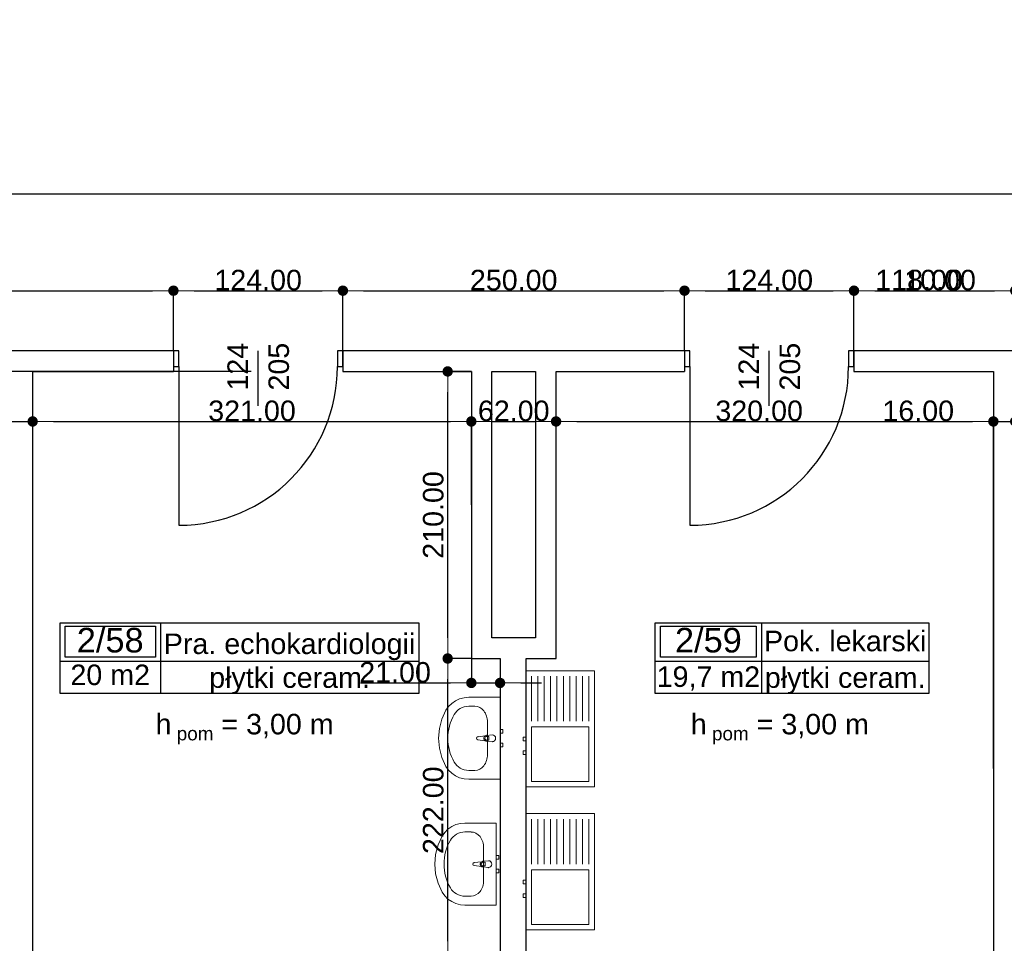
# Model space of a CAD drawing. Header units: millimetres. Extents: x -175445 to -20415, y -559200 to 231527.
# Tile 254 of 256: x -127826 to -120621, y -40252 to -33495. Entities that reach past the tile are written whole.
import ezdxf
from ezdxf.enums import TextEntityAlignment as Align

# ---------------------------------------------------------------- set-up
doc = ezdxf.new("R2010")
doc.units = ezdxf.units.MM
doc.header["$MEASUREMENT"] = 0
for name, color, linetype in [('Drzwi', 7, 'Continuous'), ('Obiekt', 7, 'Continuous'), ('Płaszczyzna odcinająca', 7, 'Continuous'), ('Strefa', 7, 'Continuous'), ('Tekst', 7, 'Continuous'), ('Wymiary', 63, 'Continuous'), ('Ściana', 7, 'Continuous')]:
    doc.layers.add(name, color=color, linetype=linetype)
doc.styles.add('Arial', font='txt')
doc.styles.add('Times new roman', font='txt')
doc.dimstyles.new('GENERATED_STYLE__1', dxfattribs={"dimtxt": 150, "dimasz": 152, "dimexe": 0.18, "dimexo": 0, "dimgap": 0.09, "dimtad": 1, "dimtih": 1, "dimtoh": 1, "dimlfac": 0.1, "dimzin": 0, "dimdsep": 46, "dimtxsty": 'Arial', "dimblk": 'ARROWHEAD_11', "dimblk1": 'ARROWHEAD_11', "dimblk2": 'ARROWHEAD_11', "dimcen": 0.09, "dimclrd": 114, "dimclre": 114, "dimclrt": 114, "dimazin": 0, "dimtfac": 1, "dimtdec": 4, "dimtmove": 0, "dimatfit": 3, "dimfxl": 1, "dimtolj": 1, "dimtzin": 0, "dimarcsym": 0})
doc.dimstyles.new('GENERATED_STYLE__3', dxfattribs={"dimtxt": 150, "dimasz": 152, "dimexe": 0.18, "dimexo": 0, "dimgap": 0.09, "dimtad": 1, "dimlfac": 0.1, "dimzin": 0, "dimdsep": 46, "dimtxsty": 'Arial', "dimblk": 'ARROWHEAD_11', "dimblk1": 'ARROWHEAD_11', "dimblk2": 'ARROWHEAD_11', "dimcen": 0.09, "dimclrd": 114, "dimclre": 114, "dimclrt": 114, "dimazin": 0, "dimtfac": 1, "dimtdec": 4, "dimtmove": 2, "dimatfit": 3, "dimfxl": 1, "dimtolj": 1, "dimtzin": 0, "dimarcsym": 0})

# ---------------------------------------------------------------- blocks, each defined once
blk = doc.blocks.new('Pra. echokardiologii_2_58_59', base_point=(-121103.7, 18868.6))
at = {"layer": 'Strefa'}
for p, q in [((-121837.7, 19151.4), (-119212.9, 19151.4)), ((-121837.7, 18632.9), (-121837.7, 19151.4)), ((-121801, 19125.5), (-121140.4, 19125.5)), ((-121801, 18899.2), (-121801, 19125.5)), ((-121140.4, 19125.5), (-121140.4, 18899.2)), ((-121103.7, 19151.4), (-121103.7, 18632.9)), ((-119212.9, 19151.4), (-119212.9, 18632.9)), ((-121140.4, 18899.2), (-121801, 18899.2)), ((-121837.7, 18868.6), (-119212.9, 18868.6)), ((-119212.9, 18632.9), (-121837.7, 18632.9))]:
    blk.add_line(p, q, dxfattribs=at)
at = {"layer": 'Strefa', "style": 'Arial'}
for tag, height, p in [('ROOM_NUMBER', 180, (-121470.7, 19023.5)), ('ROOM_NAME', 150, (-120158.3, 18997)), ('ROOM_CALC_AREA', 150, (-121470.7, 18769.8)), ('floor_f', 150, (-120158.3, 18749.5))]:
    blk.add_attdef(tag, text='', height=height, dxfattribs=at).set_placement(p, align=Align.MIDDLE_CENTER)
blk = doc.blocks.new('Pok. lekarski_2_59_60', base_point=(-116703.8, 18868.6))
at = {"layer": 'Strefa'}
for p, q in [((-117482.9, 19151.4), (-115481.3, 19151.4)), ((-117482.9, 18632.9), (-117482.9, 19151.4)), ((-117443.9, 19125.5), (-116742.8, 19125.5)), ((-117443.9, 18899.2), (-117443.9, 19125.5)), ((-116742.8, 19125.5), (-116742.8, 18899.2)), ((-116703.8, 19151.4), (-116703.8, 18632.9)), ((-115481.3, 19151.4), (-115481.3, 18632.9)), ((-116742.8, 18899.2), (-117443.9, 18899.2)), ((-117482.9, 18868.6), (-115481.3, 18868.6)), ((-115481.3, 18632.9), (-117482.9, 18632.9))]:
    blk.add_line(p, q, dxfattribs=at)
at = {"layer": 'Strefa', "style": 'Arial'}
for tag, height, p in [('ROOM_NUMBER', 180, (-117093.3, 19023.5)), ('ROOM_NAME', 150, (-116092.5, 19017.4)), ('ROOM_CALC_AREA', 150, (-117093.3, 18756.5)), ('floor_f', 150, (-116092.5, 18749.5))]:
    blk.add_attdef(tag, text='', height=height, dxfattribs=at).set_placement(p, align=Align.MIDDLE_CENTER)
blk = doc.blocks.new('ARROWHEAD_11')
at = {"color": 0, "linetype": 'Continuous', "lineweight": 0}
blk.add_line((0, 0), (-1, 0), dxfattribs=at)
at = {"color": 0, "linetype": 'Continuous', "lineweight": 0, "const_width": 0.25, "flags": 128}
blk.add_lwpolyline([(-0.125, 0, 1), (0.125, 0, 1)], format="xyb", close=True, dxfattribs=at)
blk = doc.blocks.new('*D2514')
at = {"layer": 'Defpoints', "color": 0}
for p in [(-126700.7, -35477.3), (-134810.7, -35918.1), (-126700.7, -35918.1)]:
    blk.add_point(p, dxfattribs=at)
at = {"layer": 'Wymiary', "color": 114, "lineweight": -2}
for p, q in [((-134810.7, -35918.1), (-134810.7, -35477.1)), ((-134658.7, -35477.3), (-126852.7, -35477.3)), ((-126700.7, -35918.1), (-126700.7, -35477.1))]:
    blk.add_line(p, q, dxfattribs=at)
at = {"layer": 'Wymiary', "color": 114, "lineweight": -2, "xscale": 152, "yscale": 152, "zscale": 152, "rotation": 180}
blk.add_blockref('ARROWHEAD_11', (-134810.7, -35477.3), dxfattribs=at)
at = {"layer": 'Wymiary', "color": 114, "lineweight": -2, "xscale": 152, "yscale": 152, "zscale": 152}
blk.add_blockref('ARROWHEAD_11', (-126700.7, -35477.3), dxfattribs=at)
at = {"layer": 'Wymiary', "color": 114, "lineweight": 13, "insert": (-130755.7, -35400.6), "char_height": 150, "attachment_point": 5, "style": 'Arial'}
blk.add_mtext('\\A1;811.00', dxfattribs=at)
blk = doc.blocks.new('*D2515')
at = {"layer": 'Defpoints', "color": 0}
for p in [(-125460.7, -35477.3), (-126700.7, -35918.1), (-125460.7, -35918.1)]:
    blk.add_point(p, dxfattribs=at)
at = {"layer": 'Wymiary', "color": 114, "lineweight": -2}
for p, q in [((-126700.7, -35918.1), (-126700.7, -35477.1)), ((-126548.7, -35477.3), (-125612.7, -35477.3)), ((-125460.7, -35918.1), (-125460.7, -35477.1))]:
    blk.add_line(p, q, dxfattribs=at)
at = {"layer": 'Wymiary', "color": 114, "lineweight": -2, "xscale": 152, "yscale": 152, "zscale": 152, "rotation": 180}
blk.add_blockref('ARROWHEAD_11', (-126700.7, -35477.3), dxfattribs=at)
at = {"layer": 'Wymiary', "color": 114, "lineweight": -2, "xscale": 152, "yscale": 152, "zscale": 152}
blk.add_blockref('ARROWHEAD_11', (-125460.7, -35477.3), dxfattribs=at)
at = {"layer": 'Wymiary', "color": 114, "lineweight": 13, "insert": (-126080.7, -35400.6), "char_height": 150, "attachment_point": 5, "style": 'Arial'}
blk.add_mtext('\\A1;124.00', dxfattribs=at)
blk = doc.blocks.new('*D2516')
at = {"layer": 'Defpoints', "color": 0}
for p in [(-122960.7, -35477.3), (-125460.7, -35918.1), (-122960.7, -35918.1)]:
    blk.add_point(p, dxfattribs=at)
at = {"layer": 'Wymiary', "color": 114, "lineweight": -2}
for p, q in [((-125460.7, -35918.1), (-125460.7, -35477.1)), ((-125308.7, -35477.3), (-123112.7, -35477.3)), ((-122960.7, -35918.1), (-122960.7, -35477.1))]:
    blk.add_line(p, q, dxfattribs=at)
at = {"layer": 'Wymiary', "color": 114, "lineweight": -2, "xscale": 152, "yscale": 152, "zscale": 152, "rotation": 180}
blk.add_blockref('ARROWHEAD_11', (-125460.7, -35477.3), dxfattribs=at)
at = {"layer": 'Wymiary', "color": 114, "lineweight": -2, "xscale": 152, "yscale": 152, "zscale": 152}
blk.add_blockref('ARROWHEAD_11', (-122960.7, -35477.3), dxfattribs=at)
at = {"layer": 'Wymiary', "color": 114, "lineweight": 13, "insert": (-124210.7, -35400.6), "char_height": 150, "attachment_point": 5, "style": 'Arial'}
blk.add_mtext('\\A1;250.00', dxfattribs=at)
blk = doc.blocks.new('*D2517')
at = {"layer": 'Defpoints', "color": 0}
for p in [(-121720.7, -35477.3), (-122960.7, -35918.1), (-121720.7, -35918.1)]:
    blk.add_point(p, dxfattribs=at)
at = {"layer": 'Wymiary', "color": 114, "lineweight": -2}
for p, q in [((-122960.7, -35918.1), (-122960.7, -35477.1)), ((-122808.7, -35477.3), (-121872.7, -35477.3)), ((-121720.7, -35918.1), (-121720.7, -35477.1))]:
    blk.add_line(p, q, dxfattribs=at)
at = {"layer": 'Wymiary', "color": 114, "lineweight": -2, "xscale": 152, "yscale": 152, "zscale": 152, "rotation": 180}
blk.add_blockref('ARROWHEAD_11', (-122960.7, -35477.3), dxfattribs=at)
at = {"layer": 'Wymiary', "color": 114, "lineweight": -2, "xscale": 152, "yscale": 152, "zscale": 152}
blk.add_blockref('ARROWHEAD_11', (-121720.7, -35477.3), dxfattribs=at)
at = {"layer": 'Wymiary', "color": 114, "lineweight": 13, "insert": (-122340.7, -35400.6), "char_height": 150, "attachment_point": 5, "style": 'Arial'}
blk.add_mtext('\\A1;124.00', dxfattribs=at)
blk = doc.blocks.new('*D2518')
at = {"layer": 'Defpoints', "color": 0}
for p in [(-120540.7, -35477.3), (-121720.7, -35918.1), (-120540.7, -35918.1)]:
    blk.add_point(p, dxfattribs=at)
at = {"layer": 'Wymiary', "color": 114, "lineweight": -2}
for p, q in [((-121720.7, -35918.1), (-121720.7, -35477.1)), ((-121568.7, -35477.3), (-120692.7, -35477.3)), ((-120540.7, -35918.1), (-120540.7, -35477.1))]:
    blk.add_line(p, q, dxfattribs=at)
at = {"layer": 'Wymiary', "color": 114, "lineweight": -2, "xscale": 152, "yscale": 152, "zscale": 152, "rotation": 180}
blk.add_blockref('ARROWHEAD_11', (-121720.7, -35477.3), dxfattribs=at)
at = {"layer": 'Wymiary', "color": 114, "lineweight": -2, "xscale": 152, "yscale": 152, "zscale": 152}
blk.add_blockref('ARROWHEAD_11', (-120540.7, -35477.3), dxfattribs=at)
at = {"layer": 'Wymiary', "color": 114, "lineweight": 13, "insert": (-121244.6, -35400.6), "char_height": 150, "attachment_point": 5, "style": 'Arial'}
blk.add_mtext('\\A1;118.00', dxfattribs=at)
blk = doc.blocks.new('*D2519')
at = {"layer": 'Defpoints', "color": 0}
for p in [(-120440.7, -35477.3), (-120540.7, -35918.1), (-120440.7, -36528.1)]:
    blk.add_point(p, dxfattribs=at)
at = {"layer": 'Wymiary', "color": 114, "lineweight": -2}
for p, q in [((-121336.4, -35477.3), (-120844.7, -35477.3)), ((-120844.7, -35477.3), (-120692.7, -35477.3)), ((-120540.7, -35918.1), (-120540.7, -35477.1)), ((-120540.7, -35477.3), (-120440.7, -35477.3)), ((-120440.7, -36528.1), (-120440.7, -35477.1)), ((-120288.7, -35477.3), (-120136.7, -35477.3))]:
    blk.add_line(p, q, dxfattribs=at)
at = {"layer": 'Wymiary', "color": 114, "lineweight": -2, "xscale": 152, "yscale": 152, "zscale": 152}
blk.add_blockref('ARROWHEAD_11', (-120540.7, -35477.3), dxfattribs=at)
at = {"layer": 'Wymiary', "color": 114, "lineweight": -2, "xscale": 152, "yscale": 152, "zscale": 152, "rotation": 180}
blk.add_blockref('ARROWHEAD_11', (-120440.7, -35477.3), dxfattribs=at)
at = {"layer": 'Wymiary', "color": 114, "lineweight": 13, "insert": (-121090.6, -35400.6), "char_height": 150, "attachment_point": 5, "style": 'Arial'}
blk.add_mtext('\\A1;10.00', dxfattribs=at)
blk = doc.blocks.new('*D2543')
at = {"layer": 'Defpoints', "color": 0}
for p in [(-127730.7, -36434), (-127920.7, -38973.1), (-127730.7, -38973.1)]:
    blk.add_point(p, dxfattribs=at)
at = {"layer": 'Wymiary', "color": 114, "lineweight": -2}
for p, q in [((-128716.4, -36434), (-128224.7, -36434)), ((-128224.7, -36434), (-128072.7, -36434)), ((-127920.7, -38973.1), (-127920.7, -36433.8)), ((-127920.7, -36434), (-127730.7, -36434)), ((-127730.7, -38973.1), (-127730.7, -36433.8)), ((-127578.7, -36434), (-127426.7, -36434))]:
    blk.add_line(p, q, dxfattribs=at)
at = {"layer": 'Wymiary', "color": 114, "lineweight": -2, "xscale": 152, "yscale": 152, "zscale": 152}
blk.add_blockref('ARROWHEAD_11', (-127920.7, -36434), dxfattribs=at)
at = {"layer": 'Wymiary', "color": 114, "lineweight": -2, "xscale": 152, "yscale": 152, "zscale": 152, "rotation": 180}
blk.add_blockref('ARROWHEAD_11', (-127730.7, -36434), dxfattribs=at)
at = {"layer": 'Wymiary', "color": 114, "lineweight": 13, "insert": (-128470.6, -36357.3), "char_height": 150, "attachment_point": 5, "style": 'Arial'}
blk.add_mtext('\\A1;19.00', dxfattribs=at)
blk = doc.blocks.new('*D2544')
at = {"layer": 'Defpoints', "color": 0}
for p in [(-124520.7, -36434), (-124520.7, -37043.1), (-127730.7, -38973.1)]:
    blk.add_point(p, dxfattribs=at)
at = {"layer": 'Wymiary', "color": 114, "lineweight": -2}
for p, q in [((-127730.7, -38973.1), (-127730.7, -36433.8)), ((-127578.7, -36434), (-124672.7, -36434)), ((-124520.7, -37043.1), (-124520.7, -36433.8))]:
    blk.add_line(p, q, dxfattribs=at)
at = {"layer": 'Wymiary', "color": 114, "lineweight": -2, "xscale": 152, "yscale": 152, "zscale": 152, "rotation": 180}
blk.add_blockref('ARROWHEAD_11', (-127730.7, -36434), dxfattribs=at)
at = {"layer": 'Wymiary', "color": 114, "lineweight": -2, "xscale": 152, "yscale": 152, "zscale": 152}
blk.add_blockref('ARROWHEAD_11', (-124520.7, -36434), dxfattribs=at)
at = {"layer": 'Wymiary', "color": 114, "lineweight": 13, "insert": (-126125.7, -36357.2), "char_height": 150, "attachment_point": 5, "style": 'Arial'}
blk.add_mtext('\\A1;321.00', dxfattribs=at)
blk = doc.blocks.new('*D2545')
at = {"layer": 'Defpoints', "color": 0}
for p in [(-123900.7, -36434), (-124520.7, -37043.1), (-123900.7, -37043.1)]:
    blk.add_point(p, dxfattribs=at)
at = {"layer": 'Wymiary', "color": 114, "lineweight": -2}
for p, q in [((-124520.7, -37043.1), (-124520.7, -36433.8)), ((-124368.7, -36434), (-124052.7, -36434)), ((-123900.7, -37043.1), (-123900.7, -36433.8))]:
    blk.add_line(p, q, dxfattribs=at)
at = {"layer": 'Wymiary', "color": 114, "lineweight": -2, "xscale": 152, "yscale": 152, "zscale": 152, "rotation": 180}
blk.add_blockref('ARROWHEAD_11', (-124520.7, -36434), dxfattribs=at)
at = {"layer": 'Wymiary', "color": 114, "lineweight": -2, "xscale": 152, "yscale": 152, "zscale": 152}
blk.add_blockref('ARROWHEAD_11', (-123900.7, -36434), dxfattribs=at)
at = {"layer": 'Wymiary', "color": 114, "lineweight": 13, "insert": (-124210.7, -36357.3), "char_height": 150, "attachment_point": 5, "style": 'Arial'}
blk.add_mtext('\\A1;62.00', dxfattribs=at)
blk = doc.blocks.new('*D2546')
at = {"layer": 'Defpoints', "color": 0}
for p in [(-120700.7, -36434), (-123900.7, -37043.1), (-120700.7, -38973.1)]:
    blk.add_point(p, dxfattribs=at)
at = {"layer": 'Wymiary', "color": 114, "lineweight": -2}
for p, q in [((-123900.7, -37043.1), (-123900.7, -36433.8)), ((-123748.7, -36434), (-120852.7, -36434)), ((-120700.7, -38973.1), (-120700.7, -36433.8))]:
    blk.add_line(p, q, dxfattribs=at)
at = {"layer": 'Wymiary', "color": 114, "lineweight": -2, "xscale": 152, "yscale": 152, "zscale": 152, "rotation": 180}
blk.add_blockref('ARROWHEAD_11', (-123900.7, -36434), dxfattribs=at)
at = {"layer": 'Wymiary', "color": 114, "lineweight": -2, "xscale": 152, "yscale": 152, "zscale": 152}
blk.add_blockref('ARROWHEAD_11', (-120700.7, -36434), dxfattribs=at)
at = {"layer": 'Wymiary', "color": 114, "lineweight": 13, "insert": (-122414.6, -36357.2), "char_height": 150, "attachment_point": 5, "style": 'Arial'}
blk.add_mtext('\\A1;320.00', dxfattribs=at)
blk = doc.blocks.new('*D2547')
at = {"layer": 'Defpoints', "color": 0}
for p in [(-120540.7, -36434), (-120540.7, -36528.1), (-120700.7, -38973.1)]:
    blk.add_point(p, dxfattribs=at)
at = {"layer": 'Wymiary', "color": 114, "lineweight": -2}
for p, q in [((-121496.4, -36434), (-121004.7, -36434)), ((-121004.7, -36434), (-120852.7, -36434)), ((-120700.7, -38973.1), (-120700.7, -36433.8)), ((-120700.7, -36434), (-120540.7, -36434)), ((-120540.7, -36528.1), (-120540.7, -36433.8)), ((-120388.7, -36434), (-120236.7, -36434))]:
    blk.add_line(p, q, dxfattribs=at)
at = {"layer": 'Wymiary', "color": 114, "lineweight": -2, "xscale": 152, "yscale": 152, "zscale": 152}
blk.add_blockref('ARROWHEAD_11', (-120700.7, -36434), dxfattribs=at)
at = {"layer": 'Wymiary', "color": 114, "lineweight": -2, "xscale": 152, "yscale": 152, "zscale": 152, "rotation": 180}
blk.add_blockref('ARROWHEAD_11', (-120540.7, -36434), dxfattribs=at)
at = {"layer": 'Wymiary', "color": 114, "lineweight": 13, "insert": (-121250.6, -36357.3), "char_height": 150, "attachment_point": 5, "style": 'Arial'}
blk.add_mtext('\\A1;16.00', dxfattribs=at)
blk = doc.blocks.new('*D2758')
at = {"layer": 'Defpoints', "color": 0}
for p in [(-116119.3, -36068.1), (-113430.7, -36068.1), (-124185.7, -42028.1)]:
    blk.add_point(p, dxfattribs=at)
at = {"layer": 'Wymiary', "color": 114, "lineweight": -2}
for p, q in [((-113430.7, -36068.1), (-116119.5, -36068.1)), ((-116119.3, -41876.1), (-116119.3, -36220.1)), ((-124185.7, -42028.1), (-116119.1, -42028.1))]:
    blk.add_line(p, q, dxfattribs=at)
at = {"layer": 'Wymiary', "color": 114, "lineweight": -2, "xscale": 152, "yscale": 152, "zscale": 152}
for p, rotation in [((-116119.3, -36068.1), 90), ((-116119.3, -42028.1), 270)]:
    blk.add_blockref('ARROWHEAD_11', p, dxfattribs=dict(at, rotation=rotation))
at = {"layer": 'Wymiary', "color": 114, "lineweight": 13, "insert": (-116224.3, -39161.9), "char_height": 150, "attachment_point": 5, "rotation": 90, "style": 'Arial'}
blk.add_mtext('\\A1;596.00', dxfattribs=at)
blk = doc.blocks.new('*D2760')
at = {"layer": 'Defpoints', "color": 0}
for p in [(-120925.7, -32758.1), (-116119.3, -32758.1), (-113430.7, -35918.1)]:
    blk.add_point(p, dxfattribs=at)
at = {"layer": 'Wymiary', "color": 114, "lineweight": -2}
for p, q in [((-120925.7, -32758.1), (-116119.1, -32758.1)), ((-116119.3, -35766.1), (-116119.3, -32910.1)), ((-113430.7, -35918.1), (-116119.5, -35918.1))]:
    blk.add_line(p, q, dxfattribs=at)
at = {"layer": 'Wymiary', "color": 114, "lineweight": -2, "xscale": 152, "yscale": 152, "zscale": 152}
for p, rotation in [((-116119.3, -32758.1), 90), ((-116119.3, -35918.1), 270)]:
    blk.add_blockref('ARROWHEAD_11', p, dxfattribs=dict(at, rotation=rotation))
at = {"layer": 'Wymiary', "color": 114, "lineweight": 13, "insert": (-116224.3, -34451.9), "char_height": 150, "attachment_point": 5, "rotation": 90, "style": 'Arial'}
blk.add_mtext('\\A1;316.00', dxfattribs=at)
blk = doc.blocks.new('*D2800')
at = {"layer": 'Defpoints', "color": 0}
for p in [(-139950.7, -39588.1), (-139621.1, -39588.1), (-124185.7, -42028.1)]:
    blk.add_point(p, dxfattribs=at)
at = {"layer": 'Wymiary', "color": 114, "lineweight": -2}
for p, q in [((-139950.7, -39588.1), (-139621, -39588.1)), ((-139621.1, -41876.1), (-139621.1, -39740.1)), ((-124185.7, -42028.1), (-139621.3, -42028.1))]:
    blk.add_line(p, q, dxfattribs=at)
at = {"layer": 'Wymiary', "color": 114, "lineweight": -2, "xscale": 152, "yscale": 152, "zscale": 152}
for p, rotation in [((-139621.1, -39588.1), 90), ((-139621.1, -42028.1), 270)]:
    blk.add_blockref('ARROWHEAD_11', p, dxfattribs=dict(at, rotation=rotation))
at = {"layer": 'Wymiary', "color": 114, "lineweight": 13, "insert": (-139726.1, -40808.1), "char_height": 150, "attachment_point": 5, "rotation": 90, "style": 'Arial'}
blk.add_mtext('\\A1;244.00', dxfattribs=at)
blk = doc.blocks.new('*D2815')
at = {"layer": 'Defpoints', "color": 0}
for p in [(-130532.5, -36068.1), (-126130.7, -36068.1), (-124185.7, -42028.1)]:
    blk.add_point(p, dxfattribs=at)
at = {"layer": 'Wymiary', "color": 114, "lineweight": -2}
for p, q in [((-126130.7, -36068.1), (-130532.6, -36068.1)), ((-130532.5, -41876.1), (-130532.5, -36220.1)), ((-124185.7, -42028.1), (-130532.6, -42028.1))]:
    blk.add_line(p, q, dxfattribs=at)
at = {"layer": 'Wymiary', "color": 114, "lineweight": -2, "xscale": 152, "yscale": 152, "zscale": 152}
for p, rotation in [((-130532.5, -36068.1), 90), ((-130532.5, -42028.1), 270)]:
    blk.add_blockref('ARROWHEAD_11', p, dxfattribs=dict(at, rotation=rotation))
at = {"layer": 'Wymiary', "color": 114, "lineweight": 13, "insert": (-130637.5, -39048.1), "char_height": 150, "attachment_point": 5, "rotation": 90, "style": 'Arial'}
blk.add_mtext('\\A1;596.00', dxfattribs=at)
blk = doc.blocks.new('*D2818')
at = {"layer": 'Defpoints', "color": 0}
for p in [(-124693.9, -38168.1), (-124520.7, -38168.1), (-124440.7, -40388.1)]:
    blk.add_point(p, dxfattribs=at)
at = {"layer": 'Wymiary', "color": 114, "lineweight": -2}
for p, q in [((-124520.7, -38168.1), (-124694.1, -38168.1)), ((-124693.9, -40236.1), (-124693.9, -38320.1)), ((-124440.7, -40388.1), (-124694.1, -40388.1))]:
    blk.add_line(p, q, dxfattribs=at)
at = {"layer": 'Wymiary', "color": 114, "lineweight": -2, "xscale": 152, "yscale": 152, "zscale": 152}
for p, rotation in [((-124693.9, -38168.1), 90), ((-124693.9, -40388.1), 270)]:
    blk.add_blockref('ARROWHEAD_11', p, dxfattribs=dict(at, rotation=rotation))
at = {"layer": 'Wymiary', "color": 114, "lineweight": 13, "insert": (-124798.9, -39278.1), "char_height": 150, "attachment_point": 5, "rotation": 90, "style": 'Arial'}
blk.add_mtext('\\A1;222.00', dxfattribs=at)
blk = doc.blocks.new('*D2819')
at = {"layer": 'Defpoints', "color": 0}
for p in [(-124693.9, -36068.1), (-124520.7, -36068.1), (-124520.7, -38168.1)]:
    blk.add_point(p, dxfattribs=at)
at = {"layer": 'Wymiary', "color": 114, "lineweight": -2}
for p, q in [((-124520.7, -36068.1), (-124694.1, -36068.1)), ((-124693.9, -38016.1), (-124693.9, -36220.1)), ((-124520.7, -38168.1), (-124694.1, -38168.1))]:
    blk.add_line(p, q, dxfattribs=at)
at = {"layer": 'Wymiary', "color": 114, "lineweight": -2, "xscale": 152, "yscale": 152, "zscale": 152}
for p, rotation in [((-124693.9, -36068.1), 90), ((-124693.9, -38168.1), 270)]:
    blk.add_blockref('ARROWHEAD_11', p, dxfattribs=dict(at, rotation=rotation))
at = {"layer": 'Wymiary', "color": 114, "lineweight": 13, "insert": (-124798.9, -37118.1), "char_height": 150, "attachment_point": 5, "rotation": 90, "style": 'Arial'}
blk.add_mtext('\\A1;210.00', dxfattribs=at)
blk = doc.blocks.new('*D2821')
at = {"layer": 'Defpoints', "color": 0}
for p in [(-124520.7, -38168.1), (-124310.7, -38168.1), (-124310.7, -38346.9)]:
    blk.add_point(p, dxfattribs=at)
at = {"layer": 'Wymiary', "color": 114, "lineweight": -2}
for p, q in [((-124520.7, -38168.1), (-124520.7, -38347.1)), ((-124310.7, -38168.1), (-124310.7, -38347.1)), ((-125333, -38346.9), (-124824.7, -38346.9)), ((-124824.7, -38346.9), (-124672.7, -38346.9)), ((-124520.7, -38346.9), (-124310.7, -38346.9)), ((-124158.7, -38346.9), (-124006.7, -38346.9))]:
    blk.add_line(p, q, dxfattribs=at)
at = {"layer": 'Wymiary', "color": 114, "lineweight": -2, "xscale": 152, "yscale": 152, "zscale": 152}
blk.add_blockref('ARROWHEAD_11', (-124520.7, -38346.9), dxfattribs=at)
at = {"layer": 'Wymiary', "color": 114, "lineweight": -2, "xscale": 152, "yscale": 152, "zscale": 152, "rotation": 180}
blk.add_blockref('ARROWHEAD_11', (-124310.7, -38346.9), dxfattribs=at)
at = {"layer": 'Wymiary', "color": 114, "lineweight": 13, "insert": (-125078.9, -38270.2), "char_height": 150, "attachment_point": 5, "style": 'Arial'}
blk.add_mtext('\\A1;21.00', dxfattribs=at)
blk = doc.blocks.new('*D3104')
at = {"layer": 'Defpoints', "color": 0}
for p in [(-171146.4, -21885.2), (-73250.7, -36498.1), (-73250.7, -44436.1)]:
    blk.add_point(p, dxfattribs=at)
at = {"layer": 'Wymiary', "color": 114, "lineweight": -2}
for p, q in [((-171146.4, -21885.2), (-171146.4, -44436.3)), ((-73250.7, -36498.1), (-73250.7, -44436.3)), ((-170994.4, -44436.1), (-73402.7, -44436.1))]:
    blk.add_line(p, q, dxfattribs=at)
at = {"layer": 'Wymiary', "color": 114, "lineweight": -2, "xscale": 152, "yscale": 152, "zscale": 152, "rotation": 180}
blk.add_blockref('ARROWHEAD_11', (-171146.4, -44436.1), dxfattribs=at)
at = {"layer": 'Wymiary', "color": 114, "lineweight": -2, "xscale": 152, "yscale": 152, "zscale": 152}
blk.add_blockref('ARROWHEAD_11', (-73250.7, -44436.1), dxfattribs=at)
at = {"layer": 'Wymiary', "color": 114, "lineweight": 13, "insert": (-122198.5, -44359.4), "char_height": 150, "attachment_point": 5, "style": 'Arial'}
blk.add_mtext('\\A1;9790', dxfattribs=at)

msp = doc.modelspace()

# ---------------------------------------------------------------- linework, layer by layer
at = {"layer": 'Drzwi'}
for p, q in [((-126660.722, -35918.06), (-126700.722, -35918.06)), ((-126700.722, -35918.06), (-126700.722, -36033.06)), ((-126700.722, -35918.06), (-126700.722, -36033.06)), ((-126660.722, -36033.06), (-126660.722, -35918.06)), ((-125460.722, -35918.06), (-125500.722, -35918.06)), ((-125500.722, -35918.06), (-125500.722, -36033.06)), ((-125460.722, -36033.06), (-125460.722, -35918.06)), ((-125460.722, -35918.06), (-125460.722, -36033.06)), ((-122920.722, -35918.06), (-122960.722, -35918.06)), ((-122960.722, -35918.06), (-122960.722, -36033.06)), ((-122960.722, -35918.06), (-122960.722, -36033.06)), ((-122920.722, -36033.06), (-122920.722, -35918.06)), ((-121720.722, -35918.06), (-121760.722, -35918.06)), ((-121760.722, -35918.06), (-121760.722, -36033.06)), ((-121720.722, -36033.06), (-121720.722, -35918.06)), ((-121720.722, -35918.06), (-121720.722, -36033.06)), ((-126700.722, -36033.06), (-126660.722, -36033.06)), ((-126660.722, -36033.06), (-126660.722, -37193.06)), ((-125500.722, -36033.06), (-125460.722, -36033.06)), ((-122960.722, -36033.06), (-122920.722, -36033.06)), ((-122920.722, -36033.06), (-122920.722, -37193.06)), ((-121760.722, -36033.06), (-121720.722, -36033.06))]:
    msp.add_line(p, q, dxfattribs=at)
for centre in [(-126660.722, -36033.06), (-122920.722, -36033.06)]:
    msp.add_arc(centre, 1160, 270, 0, dxfattribs=at)
at = {"layer": 'Obiekt'}
for p, q in [((-126080.722, -36319.439), (-126080.722, -35918.06)), ((-122340.722, -36319.439), (-122340.722, -35918.06))]:
    msp.add_line(p, q, dxfattribs=at)
at = {"layer": 'Obiekt', "color": 8, "lineweight": 5}
for p, q in [((-123620.722, -38257.307), (-124120.722, -38257.307)), ((-124120.722, -38257.307), (-124120.722, -38682.307)), ((-123620.722, -39107.307), (-123620.722, -38257.307)), ((-124080.722, -38627.307), (-124080.722, -38297.307)), ((-124034.055, -38627.307), (-124034.055, -38297.307)), ((-123987.389, -38627.307), (-123987.389, -38297.307)), ((-123940.722, -38627.307), (-123940.722, -38297.307)), ((-123894.055, -38627.307), (-123894.055, -38297.307)), ((-123847.389, -38627.307), (-123847.389, -38297.307)), ((-123800.722, -38627.307), (-123800.722, -38297.307)), ((-123754.055, -38627.307), (-123754.055, -38297.307)), ((-123707.389, -38627.307), (-123707.389, -38297.307)), ((-123660.722, -38627.307), (-123660.722, -38297.307)), ((-124636.702, -38477.426), (-124606.179, -38463.411)), ((-124606.179, -38463.411), (-124573.535, -38454.819)), ((-124573.535, -38454.819), (-124539.813, -38451.924)), ((-124539.813, -38451.924), (-124310.722, -38451.924)), ((-124310.722, -38451.924), (-124310.722, -39051.924)), ((-124706.313, -38546.75), (-124687.582, -38519.772)), ((-124687.582, -38519.772), (-124664.129, -38496.415)), ((-124664.129, -38496.415), (-124636.702, -38477.426)), ((-124493.995, -38517.142), (-124539.813, -38517.142)), ((-124754.553, -38680.963), (-124736.254, -38611.942)), ((-124736.254, -38611.942), (-124706.313, -38546.75)), ((-124760.709, -38751.924), (-124754.553, -38680.963)), ((-124403.04, -38633.098), (-124403.04, -38870.75)), ((-124310.722, -38688.424), (-124290.722, -38688.424)), ((-124310.722, -38715.424), (-124310.722, -38688.424)), ((-124290.722, -38688.424), (-124290.722, -38715.424)), ((-124120.722, -38682.307), (-124120.722, -39107.307)), ((-123660.722, -38667.307), (-124080.722, -38667.307)), ((-124080.722, -38667.307), (-124080.722, -38867.307)), ((-123660.722, -39067.307), (-123660.722, -38667.307)), ((-124754.553, -38822.886), (-124760.709, -38751.924)), ((-124472.44, -38740.824), (-124419.506, -38734.194)), ((-124409.993, -38730.924), (-124368.04, -38726.924)), ((-124392.951, -38738.324), (-124407.821, -38738.324)), ((-124392.951, -38765.524), (-124392.951, -38738.324)), ((-124290.722, -38715.424), (-124310.722, -38715.424)), ((-124120.722, -38743.807), (-124140.722, -38743.807)), ((-124140.722, -38743.807), (-124140.722, -38770.807)), ((-124120.722, -38770.807), (-124120.722, -38743.807)), ((-124736.254, -38891.906), (-124754.553, -38822.886)), ((-124419.506, -38769.654), (-124472.44, -38763.024)), ((-124368.04, -38776.924), (-124409.993, -38772.924)), ((-124407.821, -38765.524), (-124392.951, -38765.524)), ((-124310.722, -38788.424), (-124290.722, -38788.424)), ((-124310.722, -38815.424), (-124310.722, -38788.424)), ((-124290.722, -38815.424), (-124310.722, -38815.424)), ((-124290.722, -38788.424), (-124290.722, -38815.424)), ((-124140.722, -38770.807), (-124120.722, -38770.807)), ((-124706.313, -38957.098), (-124736.254, -38891.906)), ((-124120.722, -38843.807), (-124140.722, -38843.807)), ((-124140.722, -38843.807), (-124140.722, -38870.807)), ((-124140.722, -38870.807), (-124120.722, -38870.807)), ((-124120.722, -38870.807), (-124120.722, -38843.807)), ((-124080.722, -38867.307), (-124080.722, -39067.307)), ((-124687.582, -38984.076), (-124706.313, -38957.098)), ((-124664.129, -39007.434), (-124687.582, -38984.076)), ((-124636.702, -39026.423), (-124664.129, -39007.434)), ((-124606.179, -39040.437), (-124636.702, -39026.423)), ((-124573.535, -39049.029), (-124606.179, -39040.437)), ((-124539.813, -39051.924), (-124573.535, -39049.029)), ((-124493.995, -38986.707), (-124539.813, -38986.707)), ((-124310.722, -39051.924), (-124539.813, -39051.924)), ((-124120.722, -39107.307), (-123620.722, -39107.307)), ((-124080.722, -39067.307), (-123660.722, -39067.307)), ((-123620.722, -39303.034), (-124120.722, -39303.034)), ((-124120.722, -39303.034), (-124120.722, -39728.034)), ((-123620.722, -40153.034), (-123620.722, -39303.034)), ((-124691.787, -39416.584), (-124664.36, -39397.595)), ((-124664.36, -39397.595), (-124633.837, -39383.58)), ((-124633.837, -39383.58), (-124601.193, -39374.988)), ((-124601.193, -39374.988), (-124567.471, -39372.094)), ((-124567.471, -39372.094), (-124338.38, -39372.094)), ((-124338.38, -39372.094), (-124338.38, -39972.094)), ((-124080.722, -39673.034), (-124080.722, -39343.034)), ((-124034.055, -39673.034), (-124034.055, -39343.034)), ((-123987.389, -39673.034), (-123987.389, -39343.034)), ((-123940.722, -39673.034), (-123940.722, -39343.034)), ((-123894.055, -39673.034), (-123894.055, -39343.034)), ((-123847.389, -39673.034), (-123847.389, -39343.034)), ((-123800.722, -39673.034), (-123800.722, -39343.034)), ((-123754.055, -39673.034), (-123754.055, -39343.034)), ((-123707.389, -39673.034), (-123707.389, -39343.034)), ((-123660.722, -39673.034), (-123660.722, -39343.034)), ((-124763.912, -39532.112), (-124733.971, -39466.92)), ((-124733.971, -39466.92), (-124715.24, -39439.941)), ((-124715.24, -39439.941), (-124691.787, -39416.584)), ((-124521.653, -39437.311), (-124567.471, -39437.311)), ((-124782.211, -39601.132), (-124763.912, -39532.112)), ((-124430.698, -39553.267), (-124430.698, -39790.92)), ((-124788.367, -39672.094), (-124782.211, -39601.132)), ((-124338.38, -39608.594), (-124318.38, -39608.594)), ((-124338.38, -39635.594), (-124338.38, -39608.594)), ((-124318.38, -39608.594), (-124318.38, -39635.594)), ((-124782.211, -39743.055), (-124788.367, -39672.094)), ((-124500.098, -39660.994), (-124447.164, -39654.364)), ((-124447.164, -39689.823), (-124500.098, -39683.194)), ((-124437.651, -39651.094), (-124395.698, -39647.094)), ((-124395.698, -39697.094), (-124437.651, -39693.094)), ((-124420.609, -39658.494), (-124435.479, -39658.494)), ((-124435.479, -39685.694), (-124420.609, -39685.694)), ((-124420.609, -39685.694), (-124420.609, -39658.494)), ((-124318.38, -39635.594), (-124338.38, -39635.594)), ((-124763.912, -39812.076), (-124782.211, -39743.055)), ((-124338.38, -39708.594), (-124318.38, -39708.594)), ((-124338.38, -39735.594), (-124338.38, -39708.594)), ((-124318.38, -39735.594), (-124338.38, -39735.594)), ((-124318.38, -39708.594), (-124318.38, -39735.594)), ((-124120.722, -39728.034), (-124120.722, -40153.034)), ((-123660.722, -39713.034), (-124080.722, -39713.034)), ((-124080.722, -39713.034), (-124080.722, -39913.034)), ((-123660.722, -40113.034), (-123660.722, -39713.034)), ((-124733.971, -39877.267), (-124763.912, -39812.076)), ((-124120.722, -39789.534), (-124140.722, -39789.534)), ((-124140.722, -39789.534), (-124140.722, -39816.534)), ((-124140.722, -39816.534), (-124120.722, -39816.534)), ((-124120.722, -39816.534), (-124120.722, -39789.534)), ((-124715.24, -39904.246), (-124733.971, -39877.267)), ((-124691.787, -39927.603), (-124715.24, -39904.246)), ((-124521.653, -39906.876), (-124567.471, -39906.876)), ((-124120.722, -39889.534), (-124140.722, -39889.534)), ((-124140.722, -39889.534), (-124140.722, -39916.534)), ((-124120.722, -39916.534), (-124120.722, -39889.534)), ((-124080.722, -39913.034), (-124080.722, -40113.034)), ((-124664.36, -39946.592), (-124691.787, -39927.603)), ((-124633.837, -39960.607), (-124664.36, -39946.592)), ((-124601.193, -39969.199), (-124633.837, -39960.607)), ((-124567.471, -39972.094), (-124601.193, -39969.199)), ((-124338.38, -39972.094), (-124567.471, -39972.094)), ((-124140.722, -39916.534), (-124120.722, -39916.534)), ((-124080.722, -40113.034), (-123660.722, -40113.034)), ((-124120.722, -40153.034), (-123620.722, -40153.034))]:
    msp.add_line(p, q, dxfattribs=at)
for centre, radius, start, end in [((-124471.05, -38751.924), 11.187, 97.1389248, 262.8610752), ((-124408.093, -38751.924), 21.086, 122.7710254, 237.2289746), ((-124407.821, -38751.924), 13.6, 90, 270), ((-124408.093, -38751.924), 21.086, 95.1696072, 122.7710254), ((-124368.04, -38751.924), 25, 270, 90), ((-124408.093, -38751.924), 21.086, 237.2289746, 264.8303928), ((-124498.708, -39672.094), 11.187, 97.1389248, 262.8610752), ((-124435.751, -39672.094), 21.086, 122.7710254, 237.2289746), ((-124435.479, -39672.094), 13.6, 90, 270), ((-124435.751, -39672.094), 21.086, 95.1696072, 122.7710254), ((-124435.751, -39672.094), 21.086, 237.2289746, 264.8303928), ((-124395.698, -39672.094), 25, 270, 90)]:
    msp.add_arc(centre, radius, start, end, dxfattribs=at)
for centre, major_axis, ratio, start_param, end_param in [((-124539.813, -38633.072), (121.2, 0), 0.95652174, 1.57079633, 2.64461782), ((-124493.995, -38633.229), (0, 116.066), 0.78364566, 4.71238898, 6.28318531), ((-124310.722, -38751.924), (381.818, 0), 0.95652174, 2.64461781, 3.63856749), ((-124493.995, -38870.62), (0, 116.066), 0.78364566, 3.14159265, 4.71238898), ((-124539.813, -38870.776), (121.2, 0), 0.95652174, 3.63856748, 4.71238898), ((-124567.471, -39553.241), (121.2, 0), 0.95652174, 1.57079633, 2.64461782), ((-124521.653, -39553.398), (0, 116.066), 0.78364566, 4.71238898, 6.28318531), ((-124338.38, -39672.094), (381.818, 0), 0.95652174, 2.64461781, 3.63856749), ((-124521.653, -39790.789), (0, 116.066), 0.78364566, 3.14159265, 4.71238898), ((-124567.471, -39790.946), (121.2, 0), 0.95652174, 3.63856748, 4.71238898)]:
    msp.add_ellipse(centre, major_axis=major_axis, ratio=ratio, start_param=start_param, end_param=end_param, dxfattribs=at)
for p in [(-124472.44, -38740.824), (-124409.993, -38730.924), (-124419.506, -38769.654), (-124368.04, -38776.924), (-124500.098, -39660.994), (-124447.164, -39689.823), (-124437.651, -39651.094), (-124395.698, -39697.094)]:
    msp.add_point(p, dxfattribs=at)
at = {"layer": 'Płaszczyzna odcinająca'}
msp.add_line((-72997.99, -34770.353), (-170770.681, -34770.353), dxfattribs=at)
at = {"layer": 'Ściana'}
for p, q in [((-126700.722, -35918.06), (-126700.722, -36033.06)), ((-125460.722, -35918.06), (-125460.722, -36033.06)), ((-122960.722, -35918.06), (-122960.722, -36033.06)), ((-121720.722, -35918.06), (-121720.722, -36033.06)), ((-126700.722, -36033.06), (-126700.722, -36068.06)), ((-125460.722, -36033.06), (-125460.722, -36068.06)), ((-122960.722, -36033.06), (-122960.722, -36068.06)), ((-121720.722, -36033.06), (-121720.722, -36068.06))]:
    msp.add_line(p, q, dxfattribs=at)
at = {"layer": 'Ściana', "flags": 128}
for points in [[(-126700.722, -35918.06), (-131140.722, -35918.06)], [(-122960.722, -35918.06), (-125460.722, -35918.06)], [(-120540.722, -35918.06), (-121720.722, -35918.06)], [(-127730.722, -36068.06), (-126700.722, -36068.06)], [(-127730.722, -42028.06), (-127730.722, -36068.06)], [(-125460.722, -36068.06), (-124520.722, -36068.06)], [(-124520.722, -36068.06), (-124520.722, -38168.06)], [(-124370.722, -36068.06), (-124050.722, -36068.06)], [(-124370.722, -38018.06), (-124370.722, -36068.06)], [(-124050.722, -36068.06), (-124050.722, -38018.06)], [(-123900.722, -36068.06), (-122960.722, -36068.06)], [(-123900.722, -38168.06), (-123900.722, -36068.06)], [(-121720.722, -36068.06), (-120700.722, -36068.06)], [(-120700.722, -36068.06), (-120700.722, -42028.06)], [(-124120.722, -38018.06), (-124370.722, -38018.06)], [(-124050.722, -38018.06), (-124120.722, -38018.06)], [(-124520.722, -38168.06), (-124310.722, -38168.06)], [(-124310.722, -38168.06), (-124310.722, -40388.06)], [(-124120.722, -40388.06), (-124120.722, -38168.06)], [(-124120.722, -38168.06), (-123900.722, -38168.06)]]:
    msp.add_lwpolyline(points, dxfattribs=at)

# ---------------------------------------------------------------- block references
at = {"layer": 'Strefa'}
ref = msp.add_blockref('Pra. echokardiologii_2_58_59', (-126796.411, -38188.761), dxfattribs=at)
ref.add_attrib('ROOM_NAME', 'Pra. echokardiologii', dxfattribs={"color": 7, "height": 150, "style": 'Arial'}).set_placement((-125851.048, -38060.36), align=Align.MIDDLE_CENTER)
ref.add_attrib('ROOM_NUMBER', '2/58', dxfattribs={"color": 7, "height": 180, "style": 'Arial'}).set_placement((-127163.432, -38033.875), align=Align.MIDDLE_CENTER)
ref.add_attrib('ROOM_CALC_AREA', '20 m2', dxfattribs={"color": 7, "height": 150, "style": 'Arial'}).set_placement((-127163.432, -38287.495), align=Align.MIDDLE_CENTER)
ref.add_attrib('floor_f', 'płytki ceram.', dxfattribs={"color": 7, "height": 150, "style": 'Arial'}).set_placement((-125851.048, -38307.86), align=Align.MIDDLE_CENTER)
ref = msp.add_blockref('Pok. lekarski_2_59_60', (-122396.564, -38188.761), dxfattribs=at)
ref.add_attrib('ROOM_NAME', 'Pok. lekarski', dxfattribs={"color": 7, "height": 150, "style": 'Arial'}).set_placement((-121785.284, -38039.943), align=Align.MIDDLE_CENTER)
ref.add_attrib('ROOM_NUMBER', '2/59', dxfattribs={"color": 7, "height": 180, "style": 'Arial'}).set_placement((-122786.084, -38033.875), align=Align.MIDDLE_CENTER)
ref.add_attrib('ROOM_CALC_AREA', '19,7 m2', dxfattribs={"color": 7, "height": 150, "style": 'Arial'}).set_placement((-122786.084, -38300.815), align=Align.MIDDLE_CENTER)
ref.add_attrib('floor_f', 'płytki ceram.', dxfattribs={"color": 7, "height": 150, "style": 'Arial'}).set_placement((-121785.284, -38307.86), align=Align.MIDDLE_CENTER)

# ---------------------------------------------------------------- texts
at = {"layer": 'Obiekt', "char_height": 150, "attachment_point": 7, "rotation": 90, "style": 'Arial'}
for s, insert in [('\\A1;{\\fArial|b0|i0|c238|p38;124}', (-126155.723, -36207.887)), ('\\A1;{\\fArial|b0|i0|c238|p38;205}', (-125853.254, -36207.887)), ('\\A1;{\\fArial|b0|i0|c238|p38;124}', (-122415.723, -36207.887)), ('\\A1;{\\fArial|b0|i0|c238|p38;205}', (-122113.254, -36207.887))]:
    msp.add_mtext(s, dxfattribs=dict(at, insert=insert))
at = {"layer": 'Tekst', "char_height": 150, "attachment_point": 2, "style": 'Times new roman'}
for insert in [(-126180.037, -38529.306), (-122263.316, -38529.306)]:
    msp.add_mtext('\\A1;{\\fArial|b0|i0|c0|p38;h\\fArial|b0|i0|c0|p38;\\A1{\\H.66x;\\S ^  pom;}\\fArial|b0|i0|c0|p38; = 3,00 m}', dxfattribs=dict(at, insert=insert))

# ---------------------------------------------------------------- dimensions: what is measured, and where the dimension line sits
at = {"layer": 'Wymiary', "color": 114, "lineweight": 13}
dim = msp.add_linear_dim(base=(-73250.715, -44436.085), p1=(-171146.377, -21885.197), p2=(-73250.715, -36498.101), text='9790', dimstyle='GENERATED_STYLE__1', dxfattribs=at)
dim.commit()
dim.dimension.update_dxf_attribs({"geometry": '*D3104', "text_midpoint": (-122198.546, -44436.085), "dimtype": 160})
for base, p1, p2, picture, middle in [((-116119.289, -32758.06), (-113430.722, -35918.06), (-120925.722, -32758.06), '*D2760', (-116224.289, -34451.889)), ((-130532.454, -36068.06), (-124185.722, -42028.06), (-126130.722, -36068.06), '*D2815', (-130637.454, -39048.06)), ((-124693.915, -36068.06), (-124520.722, -38168.06), (-124520.722, -36068.06), '*D2819', (-124798.915, -37118.06)), ((-116119.289, -36068.06), (-124185.722, -42028.06), (-113430.722, -36068.06), '*D2758', (-116224.289, -39161.889)), ((-124693.915, -38168.06), (-124440.722, -40388.06), (-124520.722, -38168.06), '*D2818', (-124798.915, -39278.06)), ((-139621.134, -39588.06), (-124185.722, -42028.06), (-139950.722, -39588.06), '*D2800', (-139726.134, -40808.06))]:
    dim = msp.add_linear_dim(base=base, p1=p1, p2=p2, angle=90, dimstyle='GENERATED_STYLE__3', dxfattribs=at)
    dim.commit()
    dim.dimension.update_dxf_attribs({"geometry": picture, "text_midpoint": middle, "dimtype": 160, "text_rotation": 90})
for base, p1, p2, picture, middle in [((-126700.722, -35477.294), (-134810.722, -35918.06), (-126700.722, -35918.06), '*D2514', (-130755.722, -35477.294)), ((-125460.722, -35477.294), (-126700.722, -35918.06), (-125460.722, -35918.06), '*D2515', (-126080.722, -35477.294)), ((-122960.722, -35477.294), (-125460.722, -35918.06), (-122960.722, -35918.06), '*D2516', (-124210.722, -35477.294)), ((-121720.722, -35477.294), (-122960.722, -35918.06), (-121720.722, -35918.06), '*D2517', (-122340.722, -35477.294)), ((-120540.722, -35477.294), (-121720.722, -35918.06), (-120540.722, -35918.06), '*D2518', (-121244.551, -35477.294)), ((-120440.722, -35477.294), (-120540.722, -35918.06), (-120440.722, -36528.06), '*D2519', (-121090.583, -35477.294)), ((-127730.722, -36433.953), (-127920.722, -38973.06), (-127730.722, -38973.06), '*D2543', (-128470.583, -36433.953)), ((-124520.722, -36433.953), (-127730.722, -38973.06), (-124520.722, -37043.06), '*D2544', (-126125.722, -36433.953)), ((-123900.722, -36433.953), (-124520.722, -37043.06), (-123900.722, -37043.06), '*D2545', (-124210.722, -36433.953)), ((-120700.722, -36433.953), (-123900.722, -37043.06), (-120700.722, -38973.06), '*D2546', (-122414.551, -36433.953)), ((-120540.722, -36433.953), (-120700.722, -38973.06), (-120540.722, -36528.06), '*D2547', (-121250.583, -36433.953)), ((-124310.722, -38346.924), (-124520.722, -38168.06), (-124310.722, -38168.06), '*D2821', (-125078.922, -38346.924))]:
    dim = msp.add_linear_dim(base=base, p1=p1, p2=p2, dimstyle='GENERATED_STYLE__1', dxfattribs=at)
    dim.commit()
    dim.dimension.update_dxf_attribs({"geometry": picture, "text_midpoint": middle, "dimtype": 160})

doc.saveas('drawing.dxf')
